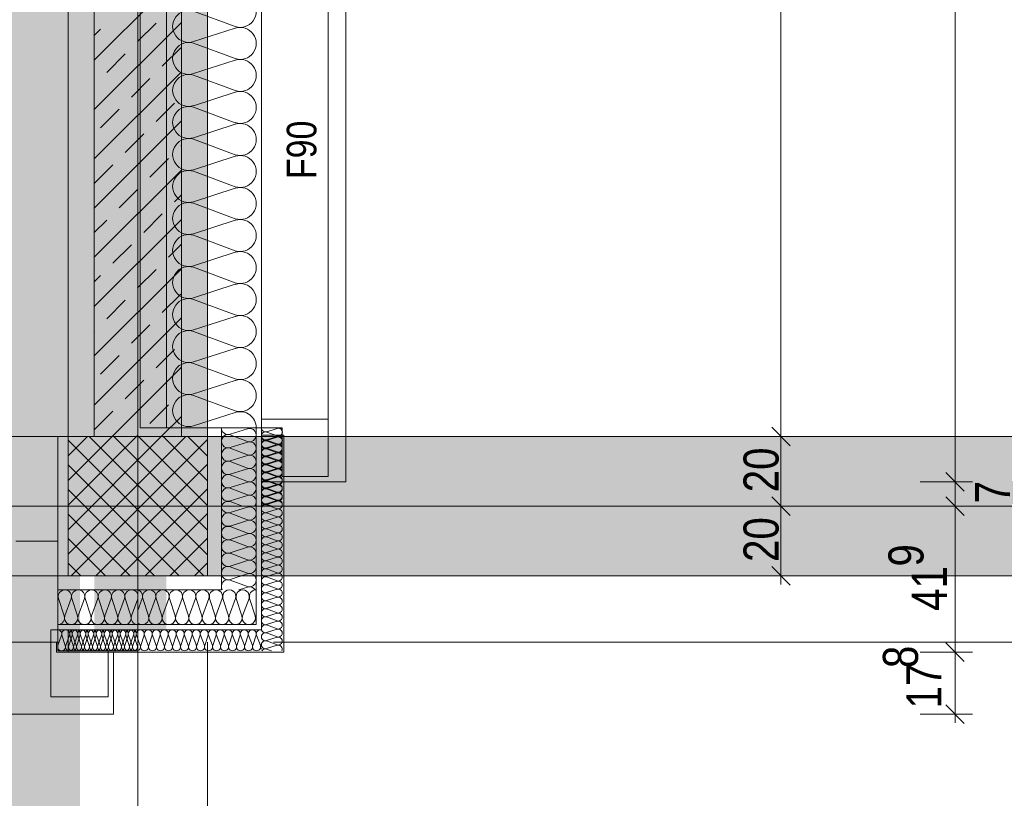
# Model space of a CAD drawing. Extents: x -620 to 300, y 62 to 1162.
# Tile 6 of 256: x -462 to -406, y 203 to 247. Entities that reach past the tile are written whole.
import ezdxf
from ezdxf.lldxf.tags import DXFTag

# ---------------------------------------------------------------- set-up
doc = ezdxf.new("R2010")
doc.units = 0
doc.layers.get('0').update_dxf_attribs({"lineweight": 13})
for name, color, linetype, lineweight, true_color in [('00_Beschriftung UZ', 3, 'Continuous', 35, 0x00ff00), ('30 -33 Aussenwände- 3 Aussenstützen', 7, 'Continuous', 50, 0x0000dd), ('30 -33 Aussenwände- 7 Fassade_ Elemente', 7, 'Continuous', 9, 0x00aacc), ('30 -34 Innenwände- 1 tragend', 7, 'Continuous', 13, 0xdd0806), ('30 -35 Decken- 1 Konstruktion-Träger- Stahlbeton', 7, 'Continuous', 13, 0x33aa00), ('70 -72 Beschriftung- 1 Beschriftung allgemein', 7, 'Continuous', 9, 0xff6633), ('70 -76 Bemaßung- 2 Allgemein', 9, 'Continuous', 5, 0x808080), ('iwb_Layout BA_Markierung', 7, 'Continuous', 9, 0xbadcdc), ('iwb_Schraffur_F90_feuerbestaendig', 1, 'Continuous', 13, 0xff0000), ('iwb_Schraffur_Unterzug', 7, 'Continuous', 5, 0xffffcc), ('iwb_Sichtbeton', 2, 'Continuous', 50, 0xffff00), ('iwb_Sichtbeton-Shading', 2, 'Continuous', 50, 0xffff00)]:
    doc.layers.add(name, color=color, linetype=linetype, lineweight=lineweight, true_color=true_color)
doc.layers.add('70 -71 Achsen- 1 Gebäudeachsen', color=7, linetype='STRICHPUNKT2-A06G94XR8I', lineweight=18)
doc.layers.add('70 -75 Raumstempel- 3 Wandstempel', color=7, linetype='Continuous', lineweight=50)
doc.styles.get("Standard").update_dxf_attribs({"font": 'ARIALN.TTF'})
tags = doc.linetypes.add('fein_strichliert-A06G94XS8I', pattern=[4, 1, -2, 1]).pattern_tags.tags
tags[8:9] = [DXFTag(74, 4), DXFTag(75, 0), DXFTag(340, '0'), DXFTag(46, 0.0), DXFTag(50, 0.0), DXFTag(44, 0.0), DXFTag(45, 0.0)]
tags[6:7] = [DXFTag(74, 4), DXFTag(75, 0), DXFTag(340, '0'), DXFTag(46, 0.0), DXFTag(50, 0.0), DXFTag(44, 0.0), DXFTag(45, 0.0)]
tags[4:5] = [DXFTag(74, 4), DXFTag(75, 0), DXFTag(340, '0'), DXFTag(46, 0.0), DXFTag(50, 0.0), DXFTag(44, 0.0), DXFTag(45, 0.0)]
tags = doc.linetypes.add('STRICHPUNKT2-A06G94XR8I', pattern=[12.7, 6.35, -3.175, 0, -3.175]).pattern_tags.tags
tags[10:11] = [DXFTag(74, 4), DXFTag(75, 0), DXFTag(340, '0'), DXFTag(46, 0.0), DXFTag(50, 0.0), DXFTag(44, 0.0), DXFTag(45, 0.0)]
tags[8:9] = [DXFTag(74, 4), DXFTag(75, 0), DXFTag(340, '0'), DXFTag(46, 0.0), DXFTag(50, 0.0), DXFTag(44, 0.0), DXFTag(45, 0.0)]
tags[6:7] = [DXFTag(74, 4), DXFTag(75, 0), DXFTag(340, '0'), DXFTag(46, 0.0), DXFTag(50, 0.0), DXFTag(44, 0.0), DXFTag(45, 0.0)]
tags[4:5] = [DXFTag(74, 4), DXFTag(75, 0), DXFTag(340, '0'), DXFTag(46, 0.0), DXFTag(50, 0.0), DXFTag(44, 0.0), DXFTag(45, 0.0)]

# ---------------------------------------------------------------- blocks, each defined once
blk = doc.blocks.new('Shading-A06G94VT8I', base_point=(-44.915, 989.453))
at = {"layer": 'iwb_Sichtbeton-Shading', "color": 51, "true_color": 0xffff7f}
blk.add_solid([(-458.379, 380.453), (-457.779, 380.453), (-458.379, 223.453), (-457.779, 223.453)], dxfattribs=at)
blk = doc.blocks.new('Polygon-A06G94XJ8I')
at = {"color": 0, "linetype": 'ByBlock', "lineweight": -2, "ltscale": 0.13}
blk.add_solid([(-458.92, 86.609), (-538.631, 86.396), (-458.753, 1083.814), (-538.631, 1083.814)], dxfattribs=at)
blk = doc.blocks.new('Referenz-A06G94XT8I')
at = {"layer": '00_Beschriftung UZ', "color": 0, "linetype": 'Continuous', "lineweight": -2, "ltscale": 0.13}
blk.add_line((-458.08, 328.453), (-458.08, 223.453), dxfattribs=at)
at = {"layer": '30 -33 Aussenwände- 3 Aussenstützen', "color": 0, "lineweight": -2}
for p, q in [((-459.58, 222.349), (-458.475, 223.453)), ((-459.58, 220.935), (-457.061, 223.453)), ((-459.58, 219.521), (-455.647, 223.453)), ((-459.58, 218.106), (-454.232, 223.453)), ((-459.58, 216.692), (-452.818, 223.453)), ((-458.371, 223.453), (-451.58, 216.663)), ((-456.956, 223.453), (-451.58, 218.077)), ((-455.542, 223.453), (-451.58, 219.491)), ((-454.128, 223.453), (-451.58, 220.905)), ((-452.714, 223.453), (-451.58, 222.319)), ((-459.58, 223.248), (-451.785, 215.453)), ((-459.404, 215.453), (-451.58, 223.278)), ((-459.58, 221.834), (-453.199, 215.453)), ((-457.99, 215.453), (-451.58, 221.864)), ((-459.58, 220.42), (-454.613, 215.453)), ((-456.576, 215.453), (-451.58, 220.449)), ((-455.58, 220.453), (-455.58, 218.453)), ((-456.58, 219.453), (-454.58, 219.453)), ((-459.58, 219.006), (-456.027, 215.453)), ((-455.161, 215.453), (-451.58, 219.035)), ((-459.58, 217.591), (-457.442, 215.453)), ((-453.747, 215.453), (-451.58, 217.621)), ((-459.58, 216.177), (-458.856, 215.453)), ((-452.333, 215.453), (-451.58, 216.207))]:
    blk.add_line(p, q, dxfattribs=at)
at = {"layer": '30 -33 Aussenwände- 3 Aussenstützen', "color": 0, "linetype": 'Continuous', "lineweight": -2, "ltscale": 0.13}
for p, q in [((-451.58, 223.453), (-459.58, 223.453)), ((-459.58, 223.453), (-459.58, 215.453)), ((-451.58, 215.453), (-451.58, 223.453)), ((-459.58, 215.453), (-451.58, 215.453))]:
    blk.add_line(p, q, dxfattribs=at)
at = {"layer": '30 -33 Aussenwände- 7 Fassade_ Elemente', "color": 0, "linetype": 'Continuous', "lineweight": -2, "ltscale": 0.13}
for p, q in [((-448.48, 324.953), (-448.48, 218.953)), ((-443.64, 220.853), (-443.64, 323.453)), ((-455.44, 319.953), (-455.44, 223.953)), ((-453.94, 223.953), (-453.94, 319.953)), ((-448.48, 224.453), (-448.48, 319.453)), ((-444.64, 319.453), (-444.64, 224.453)), ((-452.38, 247.88), (-449.98, 246.993)), ((-449.98, 246.903), (-452.38, 246.132)), ((-452.38, 246.042), (-449.98, 245.154)), ((-449.98, 245.064), (-452.38, 244.293)), ((-452.38, 244.203), (-449.98, 243.316)), ((-449.98, 243.226), (-452.38, 242.454)), ((-452.38, 242.364), (-449.98, 241.477)), ((-449.98, 241.387), (-452.38, 240.616)), ((-452.38, 240.526), (-449.98, 239.639)), ((-449.98, 239.549), (-452.38, 238.777)), ((-452.38, 238.687), (-449.98, 237.8)), ((-449.98, 237.71), (-452.38, 236.939)), ((-452.38, 236.849), (-449.98, 235.962)), ((-449.98, 235.872), (-452.38, 235.1)), ((-452.38, 235.01), (-449.98, 234.123)), ((-449.98, 234.033), (-452.38, 233.262)), ((-452.38, 233.172), (-449.98, 232.285)), ((-449.98, 232.195), (-452.38, 231.423)), ((-452.38, 231.333), (-449.98, 230.446)), ((-449.98, 230.356), (-452.38, 229.585)), ((-452.38, 229.495), (-449.98, 228.608)), ((-449.98, 228.518), (-452.38, 227.746)), ((-452.38, 227.656), (-449.98, 226.769)), ((-449.98, 226.679), (-452.38, 225.908)), ((-452.38, 225.818), (-449.98, 224.93)), ((-449.98, 224.84), (-452.38, 224.069)), ((-455.44, 223.953), (-448.48, 223.953)), ((-450.78, 223.953), (-453.94, 223.953)), ((-450.78, 218.953), (-450.78, 223.953)), ((-448.78, 218.952), (-448.78, 223.975)), ((-444.64, 224.453), (-448.48, 224.453)), ((-444.64, 224.453), (-448.48, 224.453)), ((-448.48, 224.453), (-448.48, 223.953)), ((-448.48, 223.953), (-447.28, 223.953)), ((-448.48, 223.953), (-448.48, 220.853)), ((-447.28, 223.953), (-447.28, 221.153)), ((-444.64, 221.153), (-444.64, 224.453)), ((-460.18, 223.453), (-538.631, 223.453)), ((-462.58, 223.453), (-460.18, 223.453)), ((-460.18, 212.353), (-460.18, 223.453)), ((-460.18, 223.453), (-460.18, 217.453)), ((-450.28, 223.584), (-449.28, 223.905)), ((-449.28, 223.177), (-450.28, 223.546)), ((-448.483, 223.45), (-447.203, 223.45)), ((-448.48, 223.533), (-447.2, 223.533)), ((-448.183, 223.228), (-447.583, 223.421)), ((-448.18, 223.272), (-447.58, 223.464)), ((-448.179, 223.732), (-447.579, 223.924)), ((-447.58, 223.487), (-448.179, 223.709)), ((-447.2, 218.952), (-447.2, 223.533)), ((-450.28, 222.818), (-449.28, 223.139)), ((-447.583, 222.984), (-448.183, 223.206)), ((-448.183, 222.769), (-447.583, 222.962)), ((-448.183, 222.769), (-447.583, 222.962)), ((-447.58, 223.027), (-448.18, 223.249)), ((-448.18, 222.812), (-447.58, 223.005)), ((-449.28, 222.411), (-450.28, 222.78)), ((-450.28, 222.052), (-449.28, 222.373)), ((-447.583, 222.524), (-448.183, 222.746)), ((-447.583, 222.524), (-448.183, 222.746)), ((-448.183, 222.309), (-447.583, 222.502)), ((-447.583, 222.065), (-448.183, 222.287)), ((-448.181, 222.353), (-447.58, 222.545)), ((-447.581, 222.108), (-448.181, 222.33)), ((-447.58, 222.568), (-448.18, 222.79)), ((-449.28, 221.645), (-450.28, 222.014)), ((-448.183, 221.849), (-447.583, 222.042)), ((-447.583, 221.605), (-448.183, 221.827)), ((-448.181, 221.893), (-447.581, 222.085)), ((-447.581, 221.648), (-448.181, 221.871)), ((-450.28, 221.286), (-449.28, 221.607)), ((-449.28, 220.878), (-450.28, 221.248)), ((-448.183, 221.39), (-447.583, 221.583)), ((-447.583, 221.146), (-448.183, 221.367)), ((-448.183, 220.93), (-447.583, 221.123)), ((-448.182, 220.974), (-447.581, 221.166)), ((-448.181, 221.433), (-447.581, 221.626)), ((-447.581, 221.189), (-448.181, 221.411)), ((-447.28, 221.153), (-444.64, 221.153)), ((-450.28, 220.52), (-449.28, 220.841)), ((-448.48, 220.853), (-443.64, 220.853)), ((-447.583, 220.686), (-448.183, 220.908)), ((-448.183, 220.471), (-447.583, 220.663)), ((-447.582, 220.729), (-448.182, 220.951)), ((-448.182, 220.514), (-447.582, 220.707)), ((-447.2, 220.853), (-447.2, 211.073)), ((-455.58, 218.453), (-455.58, 220.453)), ((-455.58, 218.453), (-455.58, 220.453)), ((-449.28, 220.112), (-450.28, 220.482)), ((-450.28, 219.754), (-449.28, 220.075)), ((-447.583, 220.226), (-448.183, 220.448)), ((-448.183, 220.011), (-447.583, 220.204)), ((-447.582, 220.269), (-448.182, 220.492)), ((-448.182, 220.055), (-447.582, 220.247)), ((-447.582, 219.81), (-448.182, 220.032)), ((-454.58, 219.453), (-456.58, 219.453)), ((-454.58, 219.453), (-456.58, 219.453)), ((-450.28, 219.716), (-449.569, 219.453)), ((-447.583, 219.767), (-448.183, 219.988)), ((-448.183, 219.595), (-447.582, 219.787)), ((-448.183, 219.551), (-447.583, 219.744)), ((-448.183, 219.572), (-447.861, 219.453)), ((-447.583, 219.307), (-448.183, 219.529)), ((-450.78, 218.953), (-450.783, 214.653)), ((-449.28, 218.676), (-450.28, 219.047)), ((-450.279, 219.084), (-449.279, 219.405)), ((-448.78, 218.952), (-448.784, 212.653)), ((-448.48, 218.952), (-448.485, 212.353)), ((-448.183, 219.092), (-447.583, 219.285)), ((-447.583, 218.847), (-448.183, 219.069)), ((-450.28, 218.318), (-449.28, 218.639)), ((-450.28, 218.318), (-449.28, 218.639)), ((-448.183, 218.632), (-447.583, 218.825)), ((-447.583, 218.388), (-448.183, 218.61)), ((-448.183, 218.172), (-447.583, 218.365)), ((-450.281, 217.552), (-449.28, 217.873)), ((-449.28, 217.91), (-450.28, 218.281)), ((-449.28, 217.91), (-450.28, 218.281)), ((-447.583, 217.928), (-448.183, 218.15)), ((-448.183, 217.713), (-447.583, 217.906)), ((-460.18, 217.453), (-462.58, 217.453)), ((-460.18, 217.453), (-460.18, 211.653)), ((-449.281, 217.144), (-450.281, 217.515)), ((-447.583, 217.468), (-448.183, 217.69)), ((-448.183, 217.253), (-447.583, 217.446)), ((-447.583, 217.009), (-448.183, 217.231)), ((-450.281, 216.786), (-449.281, 217.107)), ((-450.281, 216.786), (-449.281, 217.107)), ((-449.282, 216.378), (-450.281, 216.749)), ((-449.282, 216.378), (-450.281, 216.749)), ((-448.183, 216.794), (-447.583, 216.986)), ((-447.583, 216.549), (-448.183, 216.771)), ((-450.282, 216.02), (-449.282, 216.341)), ((-450.282, 216.02), (-449.282, 216.341)), ((-448.183, 216.334), (-447.583, 216.527)), ((-447.583, 216.09), (-448.183, 216.311)), ((-448.183, 215.874), (-447.583, 216.067)), ((-449.282, 215.612), (-450.282, 215.982)), ((-450.282, 215.254), (-449.282, 215.575)), ((-447.583, 215.63), (-448.183, 215.852)), ((-448.183, 215.415), (-447.583, 215.607)), ((-449.283, 214.846), (-450.282, 215.216)), ((-447.583, 215.17), (-448.183, 215.392)), ((-448.183, 214.955), (-447.583, 215.148)), ((-447.583, 214.711), (-448.183, 214.933)), ((-460.18, 214.653), (-455.58, 214.653)), ((-460.18, 212.653), (-460.18, 214.653)), ((-450.783, 214.653), (-455.58, 214.653)), ((-449.769, 214.653), (-449.283, 214.809)), ((-448.183, 214.495), (-447.583, 214.688)), ((-447.583, 214.251), (-448.183, 214.473)), ((-459.81, 213.153), (-460.131, 214.153)), ((-459.403, 214.153), (-459.772, 213.153)), ((-459.044, 213.153), (-459.365, 214.153)), ((-458.637, 214.153), (-459.006, 213.153)), ((-458.278, 213.153), (-458.599, 214.153)), ((-457.871, 214.153), (-458.24, 213.153)), ((-457.512, 213.153), (-457.833, 214.153)), ((-457.105, 214.153), (-457.474, 213.153)), ((-456.746, 213.153), (-457.067, 214.153)), ((-456.339, 214.153), (-456.708, 213.153)), ((-455.98, 213.153), (-456.301, 214.153)), ((-455.942, 213.153), (-455.58, 214.134)), ((-455.322, 214.153), (-455.58, 213.458)), ((-455.285, 214.153), (-454.964, 213.153)), ((-454.926, 213.153), (-454.556, 214.153)), ((-454.519, 214.153), (-454.197, 213.153)), ((-454.519, 214.153), (-454.197, 213.153)), ((-454.16, 213.153), (-453.79, 214.153)), ((-454.16, 213.153), (-453.79, 214.153)), ((-453.753, 214.153), (-453.431, 213.153)), ((-453.753, 214.153), (-453.431, 213.153)), ((-453.394, 213.153), (-453.024, 214.153)), ((-452.987, 214.153), (-452.665, 213.153)), ((-452.628, 213.153), (-452.258, 214.153)), ((-452.221, 214.153), (-451.899, 213.153)), ((-451.862, 213.153), (-451.492, 214.153)), ((-451.455, 214.153), (-451.133, 213.153)), ((-451.096, 213.153), (-450.726, 214.153)), ((-450.689, 214.153), (-450.367, 213.153)), ((-450.33, 213.153), (-449.96, 214.153)), ((-450.33, 213.153), (-449.96, 214.153)), ((-449.923, 214.153), (-449.601, 213.153)), ((-449.923, 214.153), (-449.601, 213.153)), ((-449.564, 213.153), (-449.194, 214.153)), ((-449.156, 214.153), (-448.835, 213.153)), ((-448.183, 214.036), (-447.583, 214.229)), ((-447.583, 213.791), (-448.183, 214.013)), ((-448.183, 213.576), (-447.583, 213.769)), ((-447.583, 213.332), (-448.183, 213.554)), ((-448.183, 213.116), (-447.583, 213.309)), ((-455.58, 212.653), (-460.18, 212.653)), ((-448.784, 212.653), (-455.58, 212.653)), ((-447.583, 212.872), (-448.183, 213.094)), ((-448.183, 212.657), (-447.583, 212.85)), ((-460.58, 208.513), (-460.58, 212.353)), ((-460.58, 212.353), (-460.18, 212.353)), ((-455.58, 212.353), (-460.18, 212.353)), ((-460.18, 212.353), (-460.18, 211.153)), ((-460.18, 212.353), (-460.18, 211.153)), ((-459.58, 211.073), (-459.58, 212.353)), ((-459.58, 211.073), (-459.58, 212.353)), ((-448.485, 212.353), (-455.58, 212.353)), ((-447.583, 212.413), (-448.183, 212.634)), ((-448.183, 212.197), (-447.583, 212.39)), ((-448.183, 212.197), (-447.583, 212.39)), ((-447.583, 211.953), (-448.183, 212.175)), ((-447.583, 211.953), (-448.183, 212.175)), ((-460.18, 211.653), (-463.48, 211.653)), ((-460.26, 211.073), (-460.26, 211.653)), ((-459.961, 212.053), (-460.18, 211.461)), ((-459.938, 212.053), (-459.745, 211.453)), ((-459.723, 211.453), (-459.501, 212.053)), ((-459.358, 212.053), (-459.551, 211.453)), ((-459.478, 212.053), (-459.286, 211.453)), ((-459.114, 211.453), (-459.335, 212.053)), ((-459.263, 211.453), (-459.041, 212.053)), ((-458.898, 212.053), (-459.091, 211.453)), ((-458.898, 212.053), (-459.091, 211.453)), ((-459.019, 212.053), (-458.826, 211.453)), ((-458.654, 211.453), (-458.876, 212.053)), ((-458.654, 211.453), (-458.876, 212.053)), ((-458.803, 211.453), (-458.582, 212.053)), ((-458.439, 212.053), (-458.631, 211.453)), ((-458.559, 212.053), (-458.366, 211.453)), ((-458.194, 211.453), (-458.416, 212.053)), ((-458.344, 211.453), (-458.122, 212.053)), ((-457.979, 212.053), (-458.172, 211.453)), ((-458.1, 212.053), (-457.907, 211.453)), ((-457.735, 211.453), (-457.956, 212.053)), ((-457.884, 211.453), (-457.662, 212.053)), ((-457.519, 212.053), (-457.712, 211.453)), ((-457.64, 212.053), (-457.447, 211.453)), ((-457.275, 211.453), (-457.497, 212.053)), ((-457.425, 211.453), (-457.203, 212.053)), ((-457.06, 212.053), (-457.252, 211.453)), ((-457.18, 212.053), (-456.987, 211.453)), ((-456.815, 211.453), (-457.037, 212.053)), ((-456.965, 211.453), (-456.743, 212.053)), ((-456.6, 212.053), (-456.793, 211.453)), ((-456.721, 212.053), (-456.528, 211.453)), ((-456.356, 211.453), (-456.578, 212.053)), ((-456.505, 211.453), (-456.283, 212.053)), ((-456.14, 212.053), (-456.333, 211.453)), ((-456.261, 212.053), (-456.068, 211.453)), ((-455.896, 211.453), (-456.118, 212.053)), ((-456.046, 211.453), (-455.824, 212.053)), ((-455.681, 212.053), (-455.874, 211.453)), ((-455.801, 212.053), (-455.609, 211.453)), ((-455.436, 211.453), (-455.658, 212.053)), ((-455.221, 212.053), (-455.414, 211.453)), ((-454.977, 211.453), (-455.199, 212.053)), ((-454.762, 212.053), (-454.954, 211.453)), ((-454.517, 211.453), (-454.739, 212.053)), ((-454.302, 212.053), (-454.495, 211.453)), ((-454.058, 211.453), (-454.279, 212.053)), ((-453.842, 212.053), (-454.035, 211.453)), ((-453.598, 211.453), (-453.82, 212.053)), ((-453.383, 212.053), (-453.575, 211.453)), ((-453.138, 211.453), (-453.36, 212.053)), ((-452.923, 212.053), (-453.116, 211.453)), ((-452.679, 211.453), (-452.9, 212.053)), ((-452.463, 212.053), (-452.656, 211.453)), ((-452.219, 211.453), (-452.441, 212.053)), ((-452.004, 212.053), (-452.197, 211.453)), ((-451.759, 211.453), (-451.981, 212.053)), ((-451.544, 212.053), (-451.737, 211.453)), ((-451.3, 211.453), (-451.522, 212.053)), ((-451.084, 212.053), (-451.277, 211.453)), ((-450.84, 211.453), (-451.062, 212.053)), ((-450.625, 212.053), (-450.818, 211.453)), ((-450.381, 211.453), (-450.602, 212.053)), ((-450.165, 212.053), (-450.358, 211.453)), ((-449.921, 211.453), (-450.143, 212.053)), ((-449.706, 212.053), (-449.898, 211.453)), ((-449.706, 212.053), (-449.898, 211.453)), ((-449.461, 211.453), (-449.683, 212.053)), ((-449.461, 211.453), (-449.683, 212.053)), ((-449.246, 212.053), (-449.439, 211.453)), ((-449.246, 212.053), (-449.439, 211.453)), ((-449.002, 211.453), (-449.223, 212.053)), ((-448.786, 212.053), (-448.979, 211.453)), ((-448.542, 211.453), (-448.764, 212.053)), ((-448.48, 211.578), (-448.519, 211.453)), ((-448.183, 211.738), (-447.583, 211.93)), ((-448.183, 211.738), (-447.583, 211.93)), ((-447.583, 211.493), (-448.183, 211.715)), ((-459.58, 211.073), (-460.26, 211.073)), ((-460.18, 211.153), (-457.28, 211.153)), ((-460.18, 211.153), (-455.58, 211.153)), ((-447.2, 211.073), (-459.58, 211.073)), ((-457.28, 211.153), (-457.28, 208.513)), ((-456.98, 207.513), (-456.98, 211.073)), ((-456.98, 211.073), (-455.58, 211.073)), ((-448.183, 211.278), (-447.583, 211.471)), ((-448.183, 211.255), (-447.907, 211.153)), ((-457.28, 208.513), (-460.58, 208.513)), ((-538.631, 207.513), (-456.98, 207.513))]:
    blk.add_line(p, q, dxfattribs=at)
at = {"layer": '30 -33 Aussenwände- 7 Fassade_ Elemente', "color": 0, "linetype": 'fein_strichliert-A06G94XS8I', "lineweight": -2, "ltscale": 0.13}
for p, q in [((-451.58, 149.253), (-451.58, 211.653)), ((-447.78, 211.653), (31.62, 211.653))]:
    blk.add_line(p, q, dxfattribs=at)
at = {"layer": '30 -33 Aussenwände- 7 Fassade_ Elemente', "color": 0, "linetype": 'Continuous', "lineweight": -2, "ltscale": 0.13}
for centre, major_axis, end_param in [((-449.698, 247.867), (-0.282, -0.874), 3.764652), ((-452.661, 247.006), (0.282, 0.874), 3.765224), ((-449.698, 246.029), (-0.282, -0.874), 3.764652), ((-452.661, 245.167), (0.282, 0.874), 3.765224), ((-449.698, 244.19), (-0.282, -0.874), 3.764652), ((-452.661, 243.329), (0.282, 0.874), 3.765224), ((-449.698, 242.352), (-0.282, -0.874), 3.764652), ((-452.661, 241.49), (0.282, 0.874), 3.765224), ((-449.698, 240.513), (-0.282, -0.874), 3.764652), ((-452.661, 239.652), (0.282, 0.874), 3.765224), ((-449.698, 238.674), (-0.282, -0.874), 3.764652), ((-452.661, 237.813), (0.282, 0.874), 3.765224), ((-449.698, 236.836), (-0.282, -0.874), 3.764652), ((-452.661, 235.975), (0.282, 0.874), 3.765224), ((-449.698, 234.997), (-0.282, -0.874), 3.764652), ((-452.661, 234.136), (0.282, 0.874), 3.765224), ((-449.698, 233.159), (-0.282, -0.874), 3.764652), ((-452.661, 232.298), (0.282, 0.874), 3.765224), ((-449.698, 231.32), (-0.282, -0.874), 3.764652), ((-452.661, 230.459), (0.282, 0.874), 3.765224), ((-449.698, 229.482), (-0.282, -0.874), 3.764652), ((-452.661, 228.62), (0.282, 0.874), 3.765224), ((-449.698, 227.643), (-0.282, -0.874), 3.764652), ((-452.661, 226.782), (0.282, 0.874), 3.765224), ((-449.698, 225.805), (-0.282, -0.874), 3.764652), ((-452.661, 224.943), (0.282, 0.874), 3.765224), ((-449.698, 223.966), (0.918, -0.013), 1.896254), ((-450.397, 223.948), (-0.383, 0.005), 1.896254), ((-449.162, 223.541), (-0.117, -0.364), 3.765224), ((-448.25, 223.95), (-0.23, 0.003), 1.896254), ((-447.509, 223.705), (-0.071, -0.219), 3.765224), ((-450.397, 223.182), (0.117, 0.364), 3.764652), ((-448.25, 223.491), (0.071, 0.219), 3.764652), ((-448.253, 223.447), (-0.23, 0.003), 1.896254), ((-447.512, 223.203), (-0.07, -0.219), 3.765224), ((-447.509, 223.246), (-0.071, -0.219), 3.765224), ((-450.397, 222.416), (0.117, 0.364), 3.764652), ((-449.162, 222.775), (-0.117, -0.364), 3.765224), ((-448.253, 222.987), (0.07, 0.219), 3.764652), ((-448.253, 222.987), (0.07, 0.219), 3.764652), ((-448.25, 223.031), (0.071, 0.219), 3.764652), ((-448.251, 222.571), (0.071, 0.219), 3.764652), ((-447.512, 222.743), (-0.07, -0.219), 3.765224), ((-447.512, 222.743), (-0.07, -0.219), 3.765224), ((-447.51, 222.786), (-0.071, -0.219), 3.765224), ((-449.162, 222.009), (-0.117, -0.364), 3.765224), ((-448.253, 222.528), (0.07, 0.219), 3.764652), ((-448.253, 222.528), (0.07, 0.219), 3.764652), ((-448.253, 222.068), (0.07, 0.219), 3.764652), ((-448.251, 222.112), (0.071, 0.219), 3.764652), ((-447.512, 222.283), (-0.07, -0.219), 3.765224), ((-447.51, 222.326), (-0.071, -0.219), 3.765224), ((-450.397, 221.65), (0.117, 0.364), 3.764652), ((-450.397, 221.65), (-0.31, 0.225), 1.254884), ((-450.397, 221.65), (0.117, 0.364), 1.254884), ((-448.253, 221.608), (0.07, 0.219), 3.764652), ((-448.251, 221.652), (0.071, 0.219), 3.764652), ((-447.512, 221.824), (-0.07, -0.219), 3.765224), ((-447.51, 221.867), (-0.071, -0.219), 3.765224), ((-450.397, 220.884), (0.117, 0.364), 3.764652), ((-450.397, 221.65), (-0.31, -0.225), 1.254884), ((-450.397, 220.884), (0.117, 0.364), 1.254884), ((-449.162, 221.243), (0.31, 0.225), 1.255075), ((-449.162, 221.243), (-0.117, -0.364), 3.765224), ((-449.162, 221.243), (0.31, -0.225), 1.255075), ((-448.253, 221.149), (0.07, 0.219), 3.764652), ((-448.252, 221.192), (0.071, 0.219), 3.764652), ((-447.512, 221.364), (-0.07, -0.219), 3.765224), ((-447.512, 220.904), (-0.07, -0.219), 3.765224), ((-447.511, 220.948), (-0.071, -0.219), 3.765224), ((-447.511, 221.407), (-0.071, -0.219), 3.765224), ((-450.397, 220.884), (-0.31, 0.225), 1.254884), ((-450.397, 220.884), (-0.31, -0.225), 1.254884), ((-449.162, 221.243), (-0.117, -0.364), 1.255075), ((-449.162, 220.477), (-0.117, -0.364), 3.765224), ((-449.162, 220.477), (0.31, 0.225), 1.255075), ((-449.162, 220.477), (0.31, -0.225), 1.255075), ((-448.253, 220.689), (0.07, 0.219), 3.764652), ((-448.252, 220.733), (0.071, 0.219), 3.764652), ((-448.252, 220.733), (-0.186, 0.135), 1.254884), ((-448.252, 220.733), (0.071, 0.219), 1.254884), ((-448.252, 220.733), (-0.186, -0.135), 1.254884), ((-447.512, 220.445), (-0.07, -0.219), 3.765224), ((-447.511, 220.488), (0.186, 0.135), 1.255075), ((-447.511, 220.488), (-0.071, -0.219), 3.765224), ((-447.511, 220.488), (0.186, -0.135), 1.255075), ((-450.397, 220.118), (-0.31, 0.225), 1.254884), ((-450.397, 220.118), (0.117, 0.364), 1.254884), ((-449.162, 220.477), (-0.117, -0.364), 1.255075), ((-449.162, 219.711), (0.283, -0.257), 2.619646), ((-448.252, 220.273), (0.071, 0.219), 3.764652), ((-448.253, 220.23), (0.07, 0.219), 3.764652), ((-448.252, 220.273), (-0.186, 0.135), 1.254884), ((-448.253, 219.77), (0.07, 0.219), 3.764652), ((-448.253, 219.814), (0.071, 0.219), 1.254884), ((-448.252, 220.273), (0.071, 0.219), 1.254884), ((-448.252, 220.273), (-0.186, -0.135), 1.254884), ((-447.512, 219.985), (-0.07, -0.219), 3.765224), ((-447.511, 220.488), (-0.071, -0.219), 1.255075), ((-447.512, 220.028), (-0.071, -0.219), 3.765224), ((-447.512, 220.028), (0.186, 0.135), 1.255075), ((-447.512, 220.028), (0.186, -0.135), 1.255075), ((-450.397, 219.449), (-0.383, 0.006), 1.896254), ((-450.397, 219.352), (0.117, 0.364), 1.613483), ((-450.397, 220.118), (-0.31, -0.225), 1.254884), ((-449.162, 219.04), (-0.118, -0.364), 3.765224), ((-448.253, 219.814), (-0.186, 0.135), 1.254884), ((-448.253, 219.31), (0.07, 0.219), 3.764652), ((-448.253, 219.354), (0.071, 0.219), 1.434048), ((-448.253, 219.814), (-0.186, -0.135), 1.254884), ((-447.512, 219.526), (-0.07, -0.219), 3.765224), ((-447.512, 220.028), (-0.071, -0.219), 1.255075), ((-447.512, 219.569), (0.198, -0.116), 2.411197), ((-450.397, 218.683), (0.118, 0.364), 3.764652), ((-450.397, 218.683), (0.118, 0.364), 3.764652), ((-448.253, 218.851), (0.07, 0.219), 3.764652), ((-447.512, 219.066), (-0.07, -0.219), 3.765224), ((-450.398, 217.916), (0.118, 0.364), 3.764652), ((-450.398, 217.916), (0.118, 0.364), 3.764652), ((-449.163, 218.274), (-0.118, -0.364), 3.765224), ((-449.163, 218.274), (-0.118, -0.364), 3.765224), ((-448.253, 218.391), (0.07, 0.219), 3.764652), ((-447.512, 218.606), (-0.07, -0.219), 3.765224), ((-447.512, 218.147), (-0.07, -0.219), 3.765224), ((-449.163, 217.508), (-0.118, -0.364), 3.765224), ((-448.253, 217.931), (0.07, 0.219), 3.764652), ((-447.512, 217.687), (-0.07, -0.219), 3.765224), ((-450.398, 217.15), (0.118, 0.364), 3.764652), ((-450.398, 217.15), (-0.31, 0.225), 1.254884), ((-450.398, 217.15), (0.118, 0.364), 1.254884), ((-448.253, 217.472), (0.07, 0.219), 3.764652), ((-448.253, 217.012), (0.07, 0.219), 3.764652), ((-447.512, 217.227), (-0.07, -0.219), 3.765224), ((-450.399, 216.384), (0.118, 0.364), 3.764652), ((-450.399, 216.384), (-0.31, 0.225), 1.254884), ((-450.398, 217.15), (-0.31, -0.224), 1.254884), ((-450.399, 216.384), (0.118, 0.364), 1.254884), ((-449.164, 216.742), (-0.118, -0.364), 3.765224), ((-449.164, 216.742), (0.31, 0.224), 1.255075), ((-449.164, 216.742), (0.31, -0.225), 1.255075), ((-448.253, 216.552), (0.07, 0.219), 3.764652), ((-447.512, 216.768), (-0.07, -0.219), 3.765224), ((-450.399, 216.384), (-0.31, -0.224), 1.254884), ((-450.399, 215.618), (0.118, 0.364), 1.254884), ((-449.164, 216.742), (-0.118, -0.364), 1.255075), ((-449.164, 215.976), (-0.118, -0.364), 3.765224), ((-449.164, 215.976), (0.31, 0.224), 1.255075), ((-449.164, 215.976), (0.31, -0.225), 1.255075), ((-448.253, 216.093), (0.07, 0.219), 3.764652), ((-447.512, 216.308), (-0.07, -0.219), 3.765224), ((-447.512, 215.849), (-0.07, -0.219), 3.765224), ((-450.399, 215.618), (-0.31, 0.225), 1.254884), ((-449.164, 215.976), (-0.118, -0.364), 1.255075), ((-449.165, 215.21), (0.31, 0.224), 1.255075), ((-448.253, 215.633), (0.07, 0.219), 3.764652), ((-447.512, 215.389), (-0.07, -0.219), 3.765224), ((-450.4, 214.852), (0.118, 0.364), 2.429518), ((-450.399, 215.618), (-0.31, -0.224), 1.254884), ((-449.165, 215.21), (-0.118, -0.364), 1.255075), ((-449.165, 215.21), (0.31, -0.225), 1.255075), ((-448.253, 215.174), (0.07, 0.219), 3.764652), ((-448.253, 214.714), (0.07, 0.219), 3.764652), ((-447.512, 214.929), (-0.07, -0.219), 3.765224), ((-459.767, 214.271), (0.364, -0.117), 3.765224), ((-459.001, 214.271), (0.364, -0.117), 3.765224), ((-458.235, 214.271), (0.364, -0.117), 3.765224), ((-457.469, 214.271), (0.364, -0.117), 3.765224), ((-457.469, 214.271), (-0.225, 0.31), 1.255075), ((-457.469, 214.271), (0.225, 0.31), 1.255075), ((-457.469, 214.271), (0.364, -0.117), 1.255075), ((-456.703, 214.271), (0.364, -0.117), 3.765224), ((-456.703, 214.271), (-0.225, 0.31), 1.255075), ((-456.703, 214.271), (0.225, 0.31), 1.255075), ((-456.703, 214.271), (0.364, -0.117), 1.255075), ((-455.937, 214.271), (-0.127, 0.361), 1.543158), ((-455.937, 214.271), (0.357, 0.137), 1.543158), ((-455.687, 214.271), (0.364, -0.117), 1.598679), ((-454.921, 214.271), (-0.225, 0.31), 1.254884), ((-454.921, 214.271), (0.225, 0.31), 1.254884), ((-454.921, 214.271), (0.364, -0.117), 1.254884), ((-454.155, 214.271), (0.364, -0.117), 3.764652), ((-454.155, 214.271), (-0.225, 0.31), 1.254884), ((-454.155, 214.271), (0.225, 0.31), 1.254884), ((-454.155, 214.271), (0.364, -0.117), 1.254884), ((-453.389, 214.271), (0.364, -0.117), 3.764652), ((-453.389, 214.271), (-0.225, 0.31), 1.254884), ((-453.389, 214.271), (0.225, 0.31), 1.254884), ((-453.389, 214.271), (0.364, -0.117), 1.254884), ((-452.622, 214.271), (0.364, -0.117), 3.764652), ((-451.856, 214.271), (0.364, -0.117), 3.764652), ((-451.09, 214.271), (0.364, -0.117), 3.764652), ((-450.324, 214.271), (0.364, -0.117), 3.764652), ((-450.324, 214.271), (0.364, -0.117), 3.764652), ((-449.558, 214.271), (0.364, -0.117), 3.764652), ((-449.558, 214.271), (0.364, -0.117), 3.764652), ((-449.166, 214.444), (0.321, 0.208), 1.307885), ((-448.792, 214.271), (0.005, 0.383), 1.896254), ((-448.253, 214.254), (0.07, 0.219), 3.764652), ((-447.512, 214.47), (-0.07, -0.219), 3.765224), ((-448.253, 213.795), (0.07, 0.219), 3.764652), ((-447.512, 214.01), (-0.07, -0.219), 3.765224), ((-447.512, 213.55), (-0.07, -0.219), 3.765224), ((-448.253, 213.335), (0.07, 0.219), 3.764652), ((-447.512, 213.091), (-0.07, -0.219), 3.765224), ((-460.174, 213.036), (-0.005, -0.383), 1.896254), ((-459.408, 213.036), (-0.364, 0.117), 3.764652), ((-458.642, 213.036), (-0.364, 0.117), 3.764652), ((-457.876, 213.036), (-0.364, 0.117), 1.254884), ((-457.876, 213.036), (-0.364, 0.117), 3.764652), ((-457.876, 213.036), (-0.225, -0.31), 1.254884), ((-457.876, 213.036), (0.225, -0.31), 1.254884), ((-457.11, 213.036), (-0.364, 0.117), 3.764652), ((-457.11, 213.036), (-0.364, 0.117), 1.254884), ((-457.11, 213.036), (-0.225, -0.31), 1.254884), ((-457.11, 213.036), (0.225, -0.31), 1.254884), ((-456.344, 213.036), (-0.364, 0.117), 1.254884), ((-456.344, 213.036), (-0.225, -0.31), 1.254884), ((-456.344, 213.036), (0.225, -0.31), 1.254884), ((-455.578, 213.036), (-0.364, 0.117), 1.878013), ((-455.328, 213.036), (-0.252, -0.288), 2.600578), ((-454.562, 213.036), (-0.364, 0.117), 3.765224), ((-454.562, 213.036), (-0.364, 0.117), 1.255075), ((-454.562, 213.036), (-0.225, -0.31), 1.255075), ((-454.562, 213.036), (0.225, -0.31), 1.255075), ((-453.796, 213.036), (-0.364, 0.117), 3.765224), ((-453.796, 213.036), (-0.364, 0.117), 1.255075), ((-453.796, 213.036), (-0.225, -0.31), 1.255075), ((-453.796, 213.036), (0.225, -0.31), 1.255075), ((-453.03, 213.036), (-0.364, 0.117), 3.765224), ((-452.264, 213.036), (-0.364, 0.117), 3.765224), ((-451.498, 213.036), (-0.364, 0.117), 3.765224), ((-450.731, 213.036), (-0.364, 0.117), 3.765224), ((-449.965, 213.036), (-0.364, 0.117), 3.765224), ((-449.965, 213.036), (-0.364, 0.117), 3.765224), ((-449.199, 213.036), (-0.364, 0.117), 3.765224), ((-448.253, 212.875), (0.07, 0.219), 3.764652), ((-448.253, 212.416), (0.07, 0.219), 3.764652), ((-448.253, 212.416), (0.07, 0.219), 1.254884), ((-447.512, 212.631), (-0.07, -0.219), 3.765224), ((-460.179, 212.124), (0.219, -0.07), 1.884423), ((-459.719, 212.124), (-0.135, 0.186), 1.254884), ((-459.719, 212.124), (0.135, 0.186), 1.254884), ((-459.719, 212.124), (0.219, -0.07), 1.254884), ((-459.576, 212.124), (0.219, -0.07), 1.896254), ((-459.26, 212.124), (0.219, -0.07), 3.764652), ((-459.26, 212.124), (-0.135, 0.186), 1.254884), ((-459.26, 212.124), (0.135, 0.186), 1.254884), ((-459.117, 212.124), (0.219, -0.07), 3.764652), ((-459.117, 212.124), (0.219, -0.07), 3.764652), ((-459.26, 212.124), (0.219, -0.07), 1.254884), ((-458.8, 212.124), (0.219, -0.07), 3.764652), ((-458.8, 212.124), (-0.135, 0.186), 1.254884), ((-458.8, 212.124), (0.135, 0.186), 1.254884), ((-458.657, 212.124), (0.219, -0.07), 3.764652), ((-458.657, 212.124), (0.219, -0.07), 3.764652), ((-458.8, 212.124), (0.219, -0.07), 1.254884), ((-458.341, 212.124), (0.219, -0.07), 3.764652), ((-458.197, 212.124), (0.219, -0.07), 3.764652), ((-457.881, 212.124), (0.219, -0.07), 3.764652), ((-457.738, 212.124), (0.219, -0.07), 3.764652), ((-457.421, 212.124), (0.219, -0.07), 3.764652), ((-457.278, 212.124), (0.219, -0.07), 3.764652), ((-456.962, 212.124), (0.219, -0.07), 3.764652), ((-456.819, 212.124), (0.219, -0.07), 3.764652), ((-456.502, 212.124), (0.219, -0.07), 3.764652), ((-456.359, 212.124), (0.219, -0.07), 3.764652), ((-456.042, 212.124), (0.219, -0.07), 3.764652), ((-455.899, 212.124), (0.219, -0.07), 3.764652), ((-455.583, 212.124), (0.003, 0.23), 1.896254), ((-455.44, 212.124), (0.219, -0.07), 3.764652), ((-454.98, 212.124), (0.219, -0.07), 3.764652), ((-454.52, 212.124), (0.219, -0.07), 3.764652), ((-454.061, 212.124), (0.219, -0.07), 3.764652), ((-453.601, 212.124), (0.219, -0.07), 3.764652), ((-453.142, 212.124), (0.219, -0.07), 3.764652), ((-452.682, 212.124), (0.219, -0.07), 3.764652), ((-452.222, 212.124), (0.219, -0.07), 3.764652), ((-451.763, 212.124), (0.219, -0.07), 3.764652), ((-451.303, 212.124), (0.219, -0.07), 3.764652), ((-450.843, 212.124), (0.219, -0.07), 3.764652), ((-450.384, 212.124), (0.219, -0.07), 3.764652), ((-449.924, 212.124), (0.219, -0.07), 3.764652), ((-449.924, 212.124), (-0.135, 0.186), 1.254884), ((-449.924, 212.124), (0.135, 0.186), 1.254884), ((-449.924, 212.124), (0.219, -0.07), 1.254884), ((-449.464, 212.124), (0.219, -0.07), 3.764652), ((-449.464, 212.124), (-0.135, 0.186), 1.254884), ((-449.464, 212.124), (0.135, 0.186), 1.254884), ((-449.464, 212.124), (0.219, -0.07), 1.254884), ((-449.005, 212.124), (-0.135, 0.186), 1.254884), ((-449.005, 212.124), (0.135, 0.186), 1.254884), ((-449.005, 212.124), (0.219, -0.07), 1.254884), ((-448.545, 212.124), (0.066, 0.22), 2.172087), ((-448.253, 212.416), (-0.186, 0.135), 1.254884), ((-448.253, 211.956), (0.07, 0.219), 3.764652), ((-448.253, 211.956), (-0.186, 0.135), 1.254884), ((-448.253, 212.416), (-0.186, -0.135), 1.254884), ((-448.253, 211.956), (0.07, 0.219), 1.254884), ((-447.512, 212.171), (-0.07, -0.219), 3.765224), ((-447.512, 212.171), (0.186, 0.135), 1.255075), ((-447.512, 212.171), (0.186, -0.135), 1.255075), ((-448.253, 211.497), (-0.186, 0.135), 1.254884), ((-448.253, 211.956), (-0.186, -0.135), 1.254884), ((-448.253, 211.497), (0.07, 0.219), 1.254884), ((-447.512, 212.171), (-0.07, -0.219), 1.255075), ((-447.512, 211.712), (-0.07, -0.219), 3.765224), ((-447.512, 211.712), (0.186, 0.135), 1.255075), ((-447.512, 211.712), (-0.07, -0.219), 1.255075), ((-447.512, 211.712), (0.186, -0.135), 1.255075), ((-459.964, 211.383), (-0.216, -0.078), 1.552305), ((-459.964, 211.383), (0.074, -0.217), 1.552305), ((-459.504, 211.383), (-0.219, 0.07), 1.255075), ((-459.504, 211.383), (-0.219, 0.07), 3.765224), ((-459.504, 211.383), (-0.135, -0.186), 1.255075), ((-459.332, 211.383), (-0.219, 0.07), 3.765224), ((-459.504, 211.383), (0.135, -0.186), 1.255075), ((-459.045, 211.383), (-0.219, 0.07), 1.255075), ((-459.045, 211.383), (-0.219, 0.07), 3.765224), ((-459.045, 211.383), (-0.135, -0.186), 1.255075), ((-458.872, 211.383), (-0.219, 0.07), 3.765224), ((-458.872, 211.383), (-0.219, 0.07), 3.765224), ((-459.045, 211.383), (0.135, -0.186), 1.255075), ((-458.585, 211.383), (-0.219, 0.07), 3.765224), ((-458.413, 211.383), (-0.219, 0.07), 3.765224), ((-458.125, 211.383), (-0.219, 0.07), 3.765224), ((-457.953, 211.383), (-0.219, 0.07), 3.765224), ((-457.666, 211.383), (-0.219, 0.07), 3.765224), ((-457.494, 211.383), (-0.219, 0.07), 3.765224), ((-457.206, 211.383), (-0.219, 0.07), 3.765224), ((-457.034, 211.383), (-0.219, 0.07), 3.765224), ((-456.746, 211.383), (-0.219, 0.07), 3.765224), ((-456.574, 211.383), (-0.219, 0.07), 3.765224), ((-456.287, 211.383), (-0.219, 0.07), 3.765224), ((-456.115, 211.383), (-0.219, 0.07), 3.765224), ((-455.827, 211.383), (-0.219, 0.07), 3.765224), ((-455.655, 211.383), (-0.219, 0.07), 3.765224), ((-455.195, 211.383), (-0.219, 0.07), 3.765224), ((-454.736, 211.383), (-0.219, 0.07), 3.765224), ((-454.276, 211.383), (-0.219, 0.07), 3.765224), ((-453.817, 211.383), (-0.219, 0.07), 3.765224), ((-453.357, 211.383), (-0.219, 0.07), 3.765224), ((-452.897, 211.383), (-0.219, 0.07), 3.765224), ((-452.438, 211.383), (-0.219, 0.07), 3.765224), ((-451.978, 211.383), (-0.219, 0.07), 3.765224), ((-451.518, 211.383), (-0.219, 0.07), 3.765224), ((-451.059, 211.383), (-0.219, 0.07), 3.765224), ((-450.599, 211.383), (-0.219, 0.07), 3.765224), ((-450.139, 211.383), (-0.219, 0.07), 3.765224), ((-449.68, 211.383), (-0.219, 0.07), 3.765224), ((-449.68, 211.383), (-0.219, 0.07), 1.255075), ((-449.68, 211.383), (-0.135, -0.186), 1.255075), ((-449.68, 211.383), (0.135, -0.186), 1.255075), ((-449.22, 211.383), (-0.219, 0.07), 3.765224), ((-449.22, 211.383), (-0.219, 0.07), 1.255075), ((-449.22, 211.383), (-0.135, -0.186), 1.255075), ((-449.22, 211.383), (0.135, -0.186), 1.255075), ((-448.761, 211.383), (-0.219, 0.07), 1.255075), ((-448.761, 211.383), (-0.135, -0.186), 1.255075), ((-448.761, 211.383), (0.135, -0.186), 1.255075), ((-448.301, 211.383), (-0.219, 0.07), 0.990893), ((-448.253, 211.037), (0.07, 0.219), 1.349822), ((-448.253, 211.497), (-0.186, -0.135), 1.254884), ((-447.512, 211.252), (0.207, -0.099), 2.32715)]:
    blk.add_ellipse(centre, major_axis=major_axis, ratio=1, start_param=0, end_param=end_param, dxfattribs=at)
at = {"layer": '30 -34 Innenwände- 1 tragend', "color": 0, "lineweight": -2}
for p, q in [((-458.08, 328.453), (-458.08, 223.453)), ((-453.08, 328.453), (-453.08, 223.453)), ((-458.08, 245.062), (-453.08, 250.062)), ((-458.08, 245.062), (-453.08, 250.062)), ((-458.08, 242.234), (-453.08, 247.234)), ((-458.08, 242.234), (-453.08, 247.234)), ((-455.594, 246.133), (-454.534, 247.194)), ((-455.594, 246.133), (-454.534, 247.194)), ((-458.08, 246.476), (-457.716, 246.84)), ((-458.08, 246.476), (-457.716, 246.84)), ((-454.18, 244.719), (-453.119, 245.78)), ((-454.18, 244.719), (-453.119, 245.78)), ((-457.362, 244.365), (-456.301, 245.426)), ((-457.362, 244.365), (-456.301, 245.426)), ((-458.08, 239.405), (-453.08, 244.405)), ((-458.08, 239.405), (-453.08, 244.405)), ((-455.948, 242.951), (-454.887, 244.012)), ((-455.948, 242.951), (-454.887, 244.012)), ((-458.08, 243.648), (-458.069, 243.658)), ((-458.08, 243.648), (-458.069, 243.658)), ((-457.716, 241.183), (-456.655, 242.244)), ((-457.716, 241.183), (-456.655, 242.244)), ((-454.534, 241.537), (-453.473, 242.598)), ((-454.534, 241.537), (-453.473, 242.598)), ((-458.08, 236.577), (-453.08, 241.577)), ((-458.08, 236.577), (-453.08, 241.577)), ((-456.301, 239.769), (-455.241, 240.83)), ((-456.301, 239.769), (-455.241, 240.83)), ((-453.119, 240.123), (-453.08, 240.163)), ((-453.119, 240.123), (-453.08, 240.163)), ((-454.887, 238.355), (-453.827, 239.416)), ((-454.887, 238.355), (-453.827, 239.416)), ((-458.08, 233.748), (-453.08, 238.748)), ((-458.08, 233.748), (-453.08, 238.748)), ((-458.069, 238.001), (-457.009, 239.062)), ((-458.069, 238.001), (-457.009, 239.062)), ((-456.655, 236.587), (-455.594, 237.648)), ((-456.655, 236.587), (-455.594, 237.648)), ((-453.473, 236.941), (-453.08, 237.334)), ((-453.473, 236.941), (-453.08, 237.334)), ((-458.08, 230.92), (-453.08, 235.92)), ((-458.08, 230.92), (-453.08, 235.92)), ((-458.08, 235.163), (-457.362, 235.88)), ((-458.08, 235.163), (-457.362, 235.88)), ((-455.241, 235.173), (-454.18, 236.234)), ((-455.241, 235.173), (-454.18, 236.234)), ((-457.009, 233.405), (-455.948, 234.466)), ((-457.009, 233.405), (-455.948, 234.466)), ((-453.827, 233.759), (-453.08, 234.506)), ((-453.827, 233.759), (-453.08, 234.506)), ((-458.08, 228.092), (-453.08, 233.092)), ((-458.08, 228.092), (-453.08, 233.092)), ((-455.594, 231.991), (-454.534, 233.052)), ((-455.594, 231.991), (-454.534, 233.052)), ((-458.08, 232.334), (-457.716, 232.698)), ((-458.08, 232.334), (-457.716, 232.698)), ((-454.18, 230.577), (-453.119, 231.637)), ((-454.18, 230.577), (-453.119, 231.637)), ((-457.362, 230.223), (-456.301, 231.284)), ((-457.362, 230.223), (-456.301, 231.284)), ((-458.08, 225.263), (-453.08, 230.263)), ((-458.08, 225.263), (-453.08, 230.263)), ((-455.948, 228.809), (-454.887, 229.87)), ((-455.948, 228.809), (-454.887, 229.87)), ((-458.08, 229.506), (-458.069, 229.516)), ((-458.08, 229.506), (-458.069, 229.516)), ((-457.716, 227.041), (-456.655, 228.102)), ((-457.716, 227.041), (-456.655, 228.102)), ((-454.534, 227.395), (-453.473, 228.455)), ((-454.534, 227.395), (-453.473, 228.455)), ((-457.061, 223.453), (-453.08, 227.435)), ((-457.061, 223.453), (-453.08, 227.435)), ((-456.301, 225.627), (-455.241, 226.688)), ((-456.301, 225.627), (-455.241, 226.688)), ((-453.119, 225.981), (-453.08, 226.02)), ((-453.119, 225.981), (-453.08, 226.02)), ((-454.887, 224.213), (-453.827, 225.273)), ((-454.887, 224.213), (-453.827, 225.273)), ((-458.069, 223.859), (-457.009, 224.92)), ((-458.069, 223.859), (-457.009, 224.92)), ((-454.232, 223.453), (-453.08, 224.606)), ((-454.232, 223.453), (-453.08, 224.606)), ((-455.647, 223.453), (-455.594, 223.506)), ((-455.647, 223.453), (-455.594, 223.506))]:
    blk.add_line(p, q, dxfattribs=at)
at = {"layer": '30 -34 Innenwände- 1 tragend', "color": 0, "linetype": 'Continuous', "lineweight": -2, "ltscale": 0.13}
for p in [(-453.08, 328.453), (-458.08, 223.453)]:
    blk.add_line(p, (-453.08, 223.453), dxfattribs=at)
at = {"layer": '30 -35 Decken- 1 Konstruktion-Träger- Stahlbeton', "color": 0, "linetype": 'fein_strichliert-A06G94XS8I', "lineweight": -2, "ltscale": 0.13}
for p, q in [((-459.58, 223.453), (-459.58, 605.453)), ((-451.58, 223.453), (-451.58, 605.453)), ((-538.631, 223.453), (-459.58, 223.453)), ((-451.58, 223.453), (35.42, 223.453)), ((-538.631, 215.453), (-459.58, 215.453)), ((-451.58, 215.453), (35.42, 215.453))]:
    blk.add_line(p, q, dxfattribs=at)
at = {"layer": '30 -35 Decken- 1 Konstruktion-Träger- Stahlbeton', "color": 0, "lineweight": -2}
for p, q in [((-459.58, 223.453), (-459.58, 215.453)), ((-459.58, 223.453), (-451.58, 223.453)), ((-451.58, 223.453), (-451.58, 215.453))]:
    blk.add_line(p, q, dxfattribs=at)
at = {"layer": '70 -71 Achsen- 1 Gebäudeachsen', "color": 0, "linetype": 'STRICHPUNKT2-A06G94XR8I', "lineweight": -2, "ltscale": 0.13}
for p, q in [((-455.58, 1084.393), (-455.58, 84.953)), ((-538.631, 219.453), (76.501, 219.453))]:
    blk.add_line(p, q, dxfattribs=at)
at = {"layer": '70 -72 Beschriftung- 1 Beschriftung allgemein', "color": 0, "linetype": 'Continuous', "lineweight": -2, "ltscale": 0.13}
for p, q in [((-451.58, 219.453), (-451.58, 215.453)), ((-451.58, 215.453), (-459.58, 215.453))]:
    blk.add_line(p, q, dxfattribs=at)
at = {"layer": '70 -76 Bemaßung- 2 Allgemein', "color": 0, "linetype": 'Continuous', "lineweight": -2, "ltscale": 0.13}
for p, q in [((-418.64, 224.514), (-418.64, 323.393)), ((-408.64, 221.914), (-408.64, 316.293)), ((-419.17, 223.984), (-418.109, 222.923)), ((-418.109, 222.923), (-419.17, 223.984)), ((-418.64, 222.953), (-418.64, 224.514)), ((-418.64, 223.953), (-418.64, 222.393)), ((-420.64, 223.453), (-417.64, 223.453)), ((-420.64, 223.453), (-417.64, 223.453)), ((-408.64, 221.914), (-408.64, 222.974)), ((-418.64, 220.514), (-418.64, 222.393)), ((-408.64, 220.353), (-408.64, 221.914)), ((-408.64, 220.353), (-408.64, 221.914)), ((-408.109, 220.323), (-409.17, 221.384)), ((-408.109, 220.323), (-409.17, 221.384)), ((-410.64, 220.853), (-407.64, 220.853)), ((-410.64, 220.853), (-407.64, 220.853)), ((-408.64, 219.453), (-408.64, 220.853)), ((-418.64, 218.953), (-418.64, 220.514)), ((-420.64, 219.453), (-417.64, 219.453)), ((-420.64, 219.453), (-417.64, 219.453)), ((-418.109, 218.923), (-419.17, 219.984)), ((-419.17, 219.984), (-418.109, 218.923)), ((-418.64, 219.953), (-418.64, 218.393)), ((-410.64, 219.453), (-407.64, 219.453)), ((-410.64, 219.453), (-407.64, 219.453)), ((-409.17, 219.984), (-408.109, 218.923)), ((-409.17, 219.984), (-408.109, 218.923)), ((-408.64, 219.953), (-408.64, 218.393)), ((-408.64, 219.953), (-408.64, 218.393)), ((-418.64, 216.514), (-418.64, 218.393)), ((-408.64, 218.393), (-408.64, 217.333)), ((-408.64, 212.134), (-408.64, 218.393)), ((-418.64, 214.953), (-418.64, 216.514)), ((-418.109, 214.923), (-419.17, 215.984)), ((-420.64, 215.453), (-417.64, 215.453)), ((-408.64, 210.573), (-408.64, 212.134)), ((-409.17, 211.604), (-408.109, 210.543)), ((-408.109, 210.543), (-409.17, 211.604)), ((-408.64, 211.573), (-408.64, 210.013)), ((-410.64, 211.073), (-407.64, 211.073)), ((-410.64, 211.073), (-407.64, 211.073)), ((-408.64, 208.574), (-408.64, 210.013)), ((-408.64, 207.013), (-408.64, 208.574)), ((-408.109, 206.983), (-409.17, 208.044)), ((-410.64, 207.513), (-407.64, 207.513))]:
    blk.add_line(p, q, dxfattribs=at)
at = {"layer": '70 -75 Raumstempel- 3 Wandstempel', "color": 0, "linetype": 'Continuous', "lineweight": -2, "ltscale": 0.13, "insert": (-447.024, 238.239), "char_height": 1.7, "attachment_point": 1, "rotation": 90}
blk.add_mtext('{\\fArial Narrow;F90}', dxfattribs=at)
at = {"layer": '70 -76 Bemaßung- 2 Allgemein', "color": 0, "linetype": 'Continuous', "lineweight": -2, "ltscale": 0.13, "char_height": 2.01377, "attachment_point": 1, "rotation": 90}
for s, insert in [('{\\fArial Narrow;20}', (-420.791, 220.257)), ('{\\fArial Narrow;7}', (-407.49, 219.619)), ('{\\fArial Narrow;20}', (-420.791, 216.257)), ('{\\fArial Narrow;9}', (-412.469, 215.992)), ('{\\fArial Narrow;41}', (-411.126, 213.45)), ('{\\fArial Narrow;8}', (-412.784, 210.16)), ('{\\fArial Narrow;17}', (-411.442, 207.839))]:
    blk.add_mtext(s, dxfattribs=dict(at, insert=insert))
blk = doc.blocks.new('Referenz-A06G94XV8I')
at = {"layer": 'iwb_Schraffur_F90_feuerbestaendig', "linetype": 'Continuous', "ltscale": 0.13}
blk.add_solid([(-458.079, 212.353), (-458.079, 316.13), (-453.939, 212.353), (-453.938, 316.141)], dxfattribs=at)
at = {"layer": 'iwb_Schraffur_Unterzug', "linetype": 'Continuous', "ltscale": 0.13}
for points in [[(-459.579, 223.152), (-459.579, 440.453), (-451.579, 223.152), (-451.579, 440.453)], [(-538.631, 223.453), (76.501, 223.453), (76.501, 222.531)], [(-538.631, 223.453), (76.501, 222.531), (-538.631, 221.28)], [(-538.631, 223.453), (35.421, 223.453), (35.421, 215.453)], [(-538.631, 223.453), (35.421, 215.453), (-538.631, 220.13)], [(-538.631, 221.28), (76.501, 222.531), (76.501, 216.376)], [(-538.631, 221.28), (76.501, 216.376), (-538.631, 217.627)], [(-538.631, 220.13), (35.421, 215.453), (-538.631, 215.453)], [(-538.631, 217.627), (76.501, 216.376), (76.501, 215.453)], [(-538.631, 217.627), (76.501, 215.453), (-538.631, 215.453)]]:
    blk.add_solid(points, dxfattribs=at)
at = {"layer": 'iwb_Sichtbeton', "linetype": 'Continuous', "ltscale": 0.5}
blk.add_solid([(-458.379, 380.453), (-457.779, 380.453), (-458.379, 223.453), (-457.779, 223.453)], dxfattribs=at)

msp = doc.modelspace()

# ---------------------------------------------------------------- block references
at = {"color": 8, "lineweight": 13, "ltscale": 0.13, "true_color": 0x808080}
msp.add_blockref('Referenz-A06G94XT8I', (0, 0), dxfattribs=at)
at = {"color": 8, "lineweight": 25, "ltscale": 0.25, "true_color": 0x808080}
msp.add_blockref('Referenz-A06G94XV8I', (0, 0), dxfattribs=at)
msp.add_blockref('Shading-A06G94VT8I', (-44.915, 989.453))
at = {"layer": 'iwb_Layout BA_Markierung', "ltscale": 0.13}
msp.add_blockref('Polygon-A06G94XJ8I', (0, 0), dxfattribs=at)

doc.saveas('drawing.dxf')
